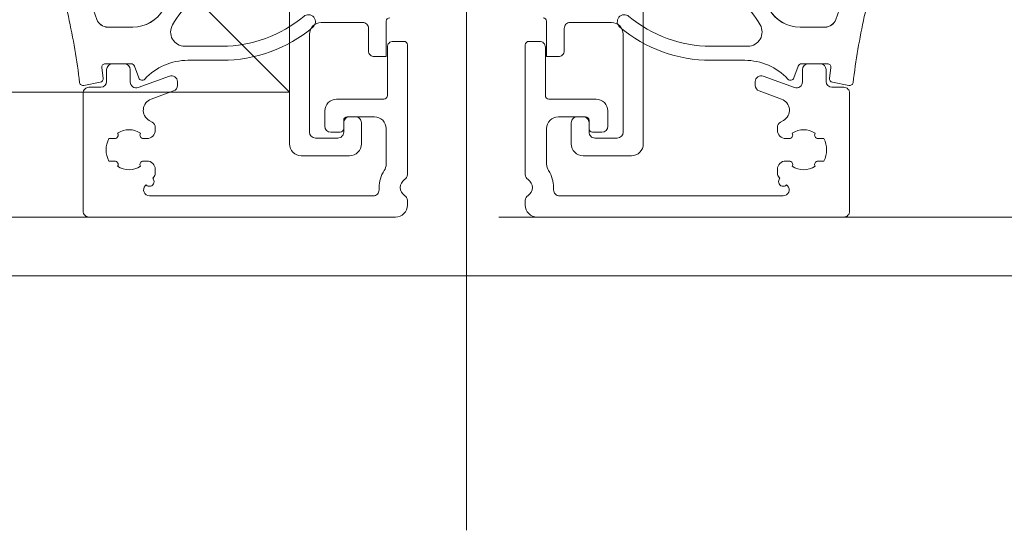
# Model space of a CAD drawing. Header units: millimetres. Extents: x 144573 to 336993, y 74252 to 247042.
# Tile 224 of 256: x 166049 to 166132, y 174594 to 174637. Entities that reach past the tile are written whole.
import ezdxf

# ---------------------------------------------------------------- set-up
doc = ezdxf.new("R2010")
doc.units = ezdxf.units.MM
doc.linetypes.add('ČÁRKOVANÁ', pattern=[19.05, 12.7, -6.35])
doc.layers.add('FASÁDA DETAILNÍ', color=255, linetype='Continuous', lineweight=0)

# ---------------------------------------------------------------- blocks, each defined once
blk = doc.blocks.new('433270')
blk.add_lwpolyline([(1, 0, 0.414364), (0, -1), (0, -1.405, 0.255924), (0.231, -1.826, -0.547723), (0.231, -3.174, 0.255924), (0, -3.595), (0, -14.6, 0.414214), (0.3, -14.9), (1.2, -14.9, 0.414214), (1.7, -14.4), (1.7, -10.3, -0.414214), (2, -10), (6, -10, 0.414248), (7, -9), (7, -7.7, 0.414179), (6.5, -7.2), (5.7, -7.2, 0.414232), (5.4, -7.5), (5.4, -8.2, -0.414198), (5.1, -8.5), (2.8, -8.5, -0.414204), (1.8, -7.5), (1.8, -4.49, -0.147432), (1.967, -3.937, 0.147461), (2.4, -2.5), (2.4, -2.3, -0.414214), (2.9, -1.8), (21.869, -1.8, -0.668178), (22.223, -2.654), (22.156, -2.721, 1), (21.59, -3.286), (21.523, -3.354, 0.198912), (21.376, -3.707), (21.376, -4.05, 0.414214), (22.076, -4.75), (22.375, -4.75, 0.576988), (22.635, -4.3, -0.311246), (24.565, -4.3, 0.576988), (24.825, -4.75), (25.303, -4.75, -0.260065), (25.303, -6.65), (24.825, -6.65, 0.576988), (24.565, -7.1, -0.311246), (22.635, -7.1, 0.576988), (22.375, -6.65), (22.076, -6.65, 0.414214), (21.376, -7.35), (21.376, -7.611, 0.267949), (21.626, -8.044), (21.892, -8.198, -0.637047), (21.734, -10.003), (19.829, -10.697, 0.315299), (19.5, -11.167), (19.5, -11.486, 0.520567), (20.171, -11.956), (22.829, -10.988, -0.520567), (23.5, -11.458), (23.5, -12.5, 0.414062), (24, -13), (25, -13, 0.414186), (25.5, -12.5), (25.5, -11.5, -0.414182), (26, -11), (27, -11, 0.414214), (27.5, -10.5), (27.5, -0.5, 0.414214), (27, 0), (1, 0)], format="xyb", close=True)
blk = doc.blocks.new('284325')
for points in [[(0.836, -5.231, -0.560316), (0.937, -4.729), (1.943, -4.363, 0.3153), (2.14, -4.081), (2.14, -1.886, 0.451558), (1.802, -1.588), (0.905, -1.702, -0.399586), (0.568, -1.462), (0.297, -0.069, -0.415977), (0.528, 0.288, 0.024107), (6.149, 1.242, 0.076636), (8.992, 2.341, -0.577615), (10.79, 1.299), (10.015, 1.369, 0.283171), (9.078, 0.899, -0.168429), (7.068, -0.736), (5.898, -1.161, 0.315302), (5.24, -2.101), (5.24, -4.21, 0.269719), (6.757, -6.818, -0.194797), (10.185, -11.528, -0.342663), (9.166, -11.166, 0.119207), (5.433, -7.586, 0.578571), (3.63, -8.623), (3.629, -11.77, 0.176415), (6.159, -18.716, -1), (5.24, -19.487, -0.176415), (2.43, -11.771), (2.43, -8.891, 0.208286), (0.836, -5.231)], [(8.954, -6.65), (10.325, -8.78, -0.134555), (10.789, -10.631, -0.339795), (10.194, -11.525, 0.194788), (6.762, -6.809, -0.269736), (5.25, -4.21), (5.25, -2.101, -0.315302), (5.901, -1.171), (7.071, -0.745, 0.168429), (9.086, 0.894, -0.283167), (10.014, 1.359), (10.79, 1.289), (10.791, -0.743, -0.070852), (10.712, -1.302), (9.95, -3.927, -0.241839), (9.08, -4.826), (7.933, -5.215, 0.836024), (8.08, -6.191), (8.112, -6.191, -0.255349), (8.954, -6.65)]]:
    blk.add_lwpolyline(points, format="xyb", close=True)

msp = doc.modelspace()

# ---------------------------------------------------------------- linework, layer by layer
at = {"layer": 'FASÁDA DETAILNÍ'}
msp.add_line((166086.48, 174919.383), (166086.48, 174593.691), dxfattribs=at)
msp.add_line((166086.48, 174919.383), (166086.48, 174593.691), dxfattribs=at)
for points in [[(173301.48, 174615.259), (146721.48, 174615.259), (146721.48, 198295.259), (173301.48, 198295.259)], [(166071.479, 174702.853), (166071.479, 174630.853), (165999.479, 174630.853), (165999.479, 174702.853)]]:
    msp.add_lwpolyline(points, close=True, dxfattribs=at)
at = {"layer": 'FASÁDA DETAILNÍ', "linetype": 'ČÁRKOVANÁ', "ltscale": 5}
msp.add_lwpolyline([(173296.48, 174620.259), (146726.48, 174620.259), (146726.48, 198290.259), (173296.48, 198290.259)], close=True, dxfattribs=at)
at = {"layer": 'FASÁDA DETAILNÍ'}
msp.add_lwpolyline([(165999.479, 174702.853), (166071.479, 174630.853)], dxfattribs=at)
for points in [[(166079.98, 174637.159, 0.414214), (166079.68, 174636.859), (166079.68, 174633.859), (166078.68, 174633.859, -0.414214), (166078.18, 174634.359), (166078.18, 174636.259, 0.414214), (166077.68, 174636.759), (166074.18, 174636.759, 0.414206), (166073.18, 174635.759), (166073.18, 174627.459, 0.414206), (166073.68, 174626.959), (166075.58, 174626.959, 0.414219), (166076.08, 174627.459), (166076.08, 174628.259, -0.414214), (166076.58, 174628.759), (166077.08, 174628.759, -0.414214), (166077.58, 174628.259), (166077.58, 174626.459, -0.414214), (166076.58, 174625.459), (166072.48, 174625.459, -0.414214), (166071.48, 174626.459), (166071.48, 174654.759)], [(166079.98, 174637.159, 0.414214), (166079.68, 174636.859), (166079.68, 174633.859), (166078.68, 174633.859, -0.414214), (166078.18, 174634.359), (166078.18, 174636.259, 0.414214), (166077.68, 174636.759), (166074.18, 174636.759, 0.414206), (166073.18, 174635.759), (166073.18, 174627.459, 0.414206), (166073.68, 174626.959), (166075.58, 174626.959, 0.414219), (166076.08, 174627.459), (166076.08, 174628.259, -0.414214), (166076.58, 174628.759), (166077.08, 174628.759, -0.414214), (166077.58, 174628.259), (166077.58, 174626.459, -0.414214), (166076.58, 174625.459), (166072.48, 174625.459, -0.414214), (166071.48, 174626.459), (166071.48, 174654.759)], [(166092.98, 174637.159, -0.414214), (166093.28, 174636.859), (166093.28, 174633.859), (166094.28, 174633.859, 0.414214), (166094.78, 174634.359), (166094.78, 174636.259, -0.414214), (166095.28, 174636.759), (166098.78, 174636.759, -0.414206), (166099.78, 174635.759), (166099.78, 174627.459, -0.414206), (166099.28, 174626.959), (166097.38, 174626.959, -0.414219), (166096.88, 174627.459), (166096.88, 174628.259, 0.414214), (166096.38, 174628.759), (166095.88, 174628.759, 0.414214), (166095.38, 174628.259), (166095.38, 174626.459, 0.414214), (166096.38, 174625.459), (166100.48, 174625.459, 0.414214), (166101.48, 174626.459), (166101.48, 174654.759)], [(166092.98, 174637.159, -0.414214), (166093.28, 174636.859), (166093.28, 174633.859), (166094.28, 174633.859, 0.414214), (166094.78, 174634.359), (166094.78, 174636.259, -0.414214), (166095.28, 174636.759), (166098.78, 174636.759, -0.414206), (166099.78, 174635.759), (166099.78, 174627.459, -0.414206), (166099.28, 174626.959), (166097.38, 174626.959, -0.414219), (166096.88, 174627.459), (166096.88, 174628.259, 0.414214), (166096.38, 174628.759), (166095.88, 174628.759, 0.414214), (166095.38, 174628.259), (166095.38, 174626.459, 0.414214), (166096.38, 174625.459), (166100.48, 174625.459, 0.414214), (166101.48, 174626.459), (166101.48, 174654.759)]]:
    msp.add_lwpolyline(points, format="xyb", dxfattribs=at)

# ---------------------------------------------------------------- block references
for name, p, rotation in [('284325', (166053.98, 174631.119), 90), ('284325', (166053.98, 174631.119), 90), ('433270', (166081.48, 174620.259), 180), ('433270', (166081.48, 174620.259), 180)]:
    msp.add_blockref(name, p, dxfattribs=dict(at, rotation=rotation))
at = {"layer": 'FASÁDA DETAILNÍ', "xscale": -1}
for name, p, rotation in [('284325', (166118.98, 174631.119), 270), ('284325', (166118.98, 174631.119), 270), ('433270', (166091.48, 174620.259), 180), ('433270', (166091.48, 174620.259), 180)]:
    msp.add_blockref(name, p, dxfattribs=dict(at, rotation=rotation))

doc.saveas('drawing.dxf')
